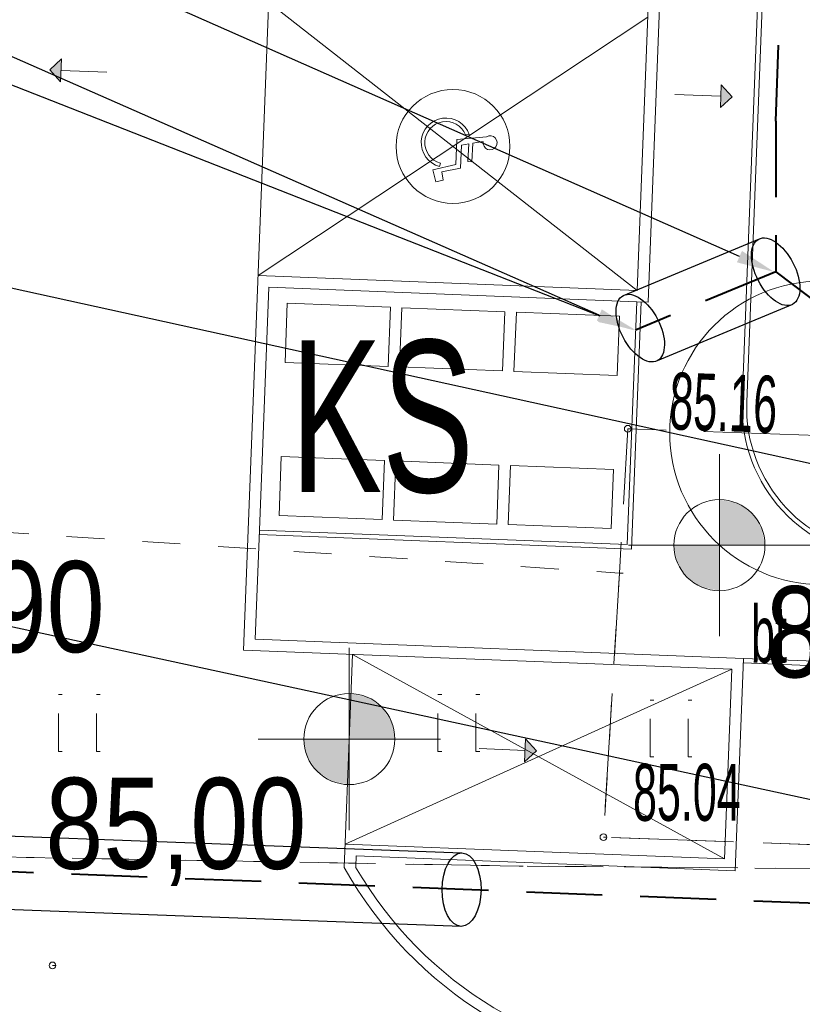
# Model space of a CAD drawing. Extents: x -198213 to 5540361, y 56395 to 5961443.
# Tile 13 of 76: x 5539560 to 5539570, y 5961317 to 5961329. Entities that reach past the tile are written whole.
import ezdxf
from ezdxf import colors
from ezdxf.entities.mleader import LeaderData, LeaderLine
from ezdxf.math import Vec2, Vec3

# ---------------------------------------------------------------- set-up
doc = ezdxf.new("R2010")
doc.units = 0
doc.header["$MEASUREMENT"] = 0
for name, pattern in [('Krawędzie ukryte', [150, 100, -50]), ('KRESKOWAX2', [1.5, 1, -0.5]), ('L_0_03', [1, 0.5, -0.5]), ('L_0_04', [1.5, 1, -0.5]), ('L_0_06', [2, 1.5, -0.5]), ('Przerywana', [320, 160, -160])]:
    doc.linetypes.add(name, pattern=pattern)
for name, color, linetype, lineweight in [('$ IE KABEL NN', 1, 'KRESKOWAX2', 40), ('$ IE RURY OSŁONOWE', 7, 'Continuous', 30), ('$ IE_OPISY', 7, 'Continuous', 25), ('0_Nr_Pióra__7', 8, 'Continuous', 13), ('Arch drogi_Nr_Pióra__21', 8, 'Continuous', 9), ('ARCH MAPA RUSINOWO_Nr_Pióra__58', 8, 'Continuous', 100), ('Arch opisy_Nr_Pióra__21', 8, 'Continuous', 9), ('arch spadki_Nr_Pióra__21', 8, 'Continuous', 9), ('Arch wykończenie_Nr_Pióra__46', 8, 'Continuous', 13), ('Arch wyposarzenie_Nr_Pióra__2', 8, 'Continuous', 13), ('Arch zieleń_Nr_Pióra__4', 8, 'Continuous', 9), ('INWENT RZĘDNE_Nr_Pióra__21', 8, 'Continuous', 9), ('obszar_utwardzony_Atr17_Nr_Pióra__7', 8, 'Continuous', 13), ('obszar_utwardzony_Nr_Pióra__7', 8, 'Continuous', 13), ('pikieta_sztuczna_Atr2_Nr_Pióra__7', 8, 'Continuous', 13), ('pikieta_sztuczna_Nr_Pióra__7', 8, 'Continuous', 13), ('plac_sportowy_Nr_Pióra__7', 8, 'Continuous', 13), ('trawnik_Nr_Pióra__7', 8, 'Continuous', 13)]:
    doc.layers.add(name, color=color, linetype=linetype, lineweight=lineweight)
doc.layers.add('arch spadki', color=8, linetype='Continuous')
doc.layers.add('INWENT RZĘDNE', color=8, linetype='Continuous')
doc.styles.add('1. Elektrobau_02.2024', font='romans.shx', dxfattribs={"width": 0.8, "oblique": 10})
doc.styles.add('GENERATED_STYLE_3', font='ARIALN.TTF')
doc.styles.add('GENERATED_STYLE_4', font='ARIALN.TTF')
doc.styles.add('GENERATED_STYLE_8', font='ARIALN.TTF')

# ---------------------------------------------------------------- blocks, each defined once
blk = doc.blocks.new('Linia_1', base_point=(-145157, 103141))
at = {"layer": 'arch spadki_Nr_Pióra__21', "linetype": 'Continuous'}
blk.add_hatch(color=256, dxfattribs=at).paths.add_polyline_path([(-144402, 103111), (-144558, 102967), (-144546, 103267)], flags=0)
for p, q in [((-144558, 102967), (-144546, 103267)), ((-144402, 103111), (-144546, 103267)), ((-145157, 103141), (-144552, 103117)), ((-144402, 103111), (-144558, 102967))]:
    blk.add_line(p, q, dxfattribs=at)
blk = doc.blocks.new('Linia_3', base_point=(-152641, 103433))
at = {"layer": 'arch spadki_Nr_Pióra__21', "linetype": 'Continuous'}
blk.add_hatch(color=256, dxfattribs=at).paths.add_polyline_path([(-153395, 103463), (-153240, 103607), (-153251, 103307)], flags=0)
for p, q in [((-153395, 103463), (-153240, 103607)), ((-153240, 103607), (-153251, 103307)), ((-153395, 103463), (-153251, 103307)), ((-152641, 103433), (-153246, 103457))]:
    blk.add_line(p, q, dxfattribs=at)
blk = doc.blocks.new('Linia_10', base_point=(-147736, 94523))
at = {"layer": 'arch spadki_Nr_Pióra__21', "linetype": 'Continuous'}
blk.add_hatch(color=256, dxfattribs=at).paths.add_polyline_path([(-146981, 94493), (-147137, 94349), (-147125, 94649)], flags=0)
for p, q in [((-147137, 94349), (-147125, 94649)), ((-146981, 94493), (-147125, 94649)), ((-147736, 94523), (-147131, 94499)), ((-146981, 94493), (-147137, 94349))]:
    blk.add_line(p, q, dxfattribs=at)
blk = doc.blocks.new('Koty wysokościowe_36', base_point=(-155684, 103808))
at = {"layer": 'INWENT RZĘDNE_Nr_Pióra__21', "linetype": 'Continuous'}
for points in [[(-155684, 103808), (-155084, 103808), (-155130, 104038), (-155260, 104233), (-155454, 104363), (-155684, 104408)], [(-155684, 103808), (-156284, 103808), (-156238, 103579), (-156108, 103384), (-155914, 103254), (-155684, 103208)]]:
    blk.add_hatch(color=256, dxfattribs=at).paths.add_polyline_path(points, flags=0)
for p, q in [((-155684, 102608), (-155684, 105008)), ((-156884, 103808), (-154484, 103808))]:
    blk.add_line(p, q, dxfattribs=at)
blk.add_circle((-155684, 103808), 600, dxfattribs=at)
at = {"layer": 'INWENT RZĘDNE_Nr_Pióra__21', "insert": (-155393, 105008), "char_height": 1200, "attachment_point": 7, "style": 'GENERATED_STYLE_3'}
blk.add_mtext('{85,00}', dxfattribs=at)
blk = doc.blocks.new('Koty wysokościowe_41', base_point=(-149447, 94648))
at = {"layer": 'INWENT RZĘDNE_Nr_Pióra__21', "linetype": 'Continuous'}
for points in [[(-149447, 94648), (-148847, 94648), (-148893, 94878), (-149023, 95072), (-149217, 95202), (-149447, 95248)], [(-149447, 94648), (-150047, 94648), (-150001, 94418), (-149871, 94224), (-149677, 94094), (-149447, 94048)]]:
    blk.add_hatch(color=256, dxfattribs=at).paths.add_polyline_path(points, flags=0)
for p, q in [((-149447, 93448), (-149447, 95848)), ((-150647, 94648), (-148247, 94648))]:
    blk.add_line(p, q, dxfattribs=at)
blk.add_circle((-149447, 94648), 600, dxfattribs=at)
at = {"layer": 'INWENT RZĘDNE_Nr_Pióra__21', "insert": (-153453, 92714), "char_height": 1200, "attachment_point": 7, "style": 'GENERATED_STYLE_3'}
blk.add_mtext('{85,00}', dxfattribs=at)
blk = doc.blocks.new('Koty wysokościowe_42', base_point=(-156402, 94369))
at = {"layer": 'INWENT RZĘDNE_Nr_Pióra__21', "linetype": 'Continuous'}
for points in [[(-156402, 94369), (-155802, 94369), (-155848, 94599), (-155978, 94794), (-156172, 94924), (-156402, 94969)], [(-156402, 94369), (-157002, 94369), (-156956, 94140), (-156826, 93945), (-156632, 93815), (-156402, 93769)]]:
    blk.add_hatch(color=256, dxfattribs=at).paths.add_polyline_path(points, flags=0)
for p, q in [((-156402, 93169), (-156402, 95569)), ((-157602, 94369), (-155202, 94369))]:
    blk.add_line(p, q, dxfattribs=at)
blk.add_circle((-156402, 94369), 600, dxfattribs=at)
at = {"layer": 'INWENT RZĘDNE_Nr_Pióra__21', "insert": (-156111, 95569), "char_height": 1200, "attachment_point": 7, "style": 'GENERATED_STYLE_3'}
blk.add_mtext('{84,90}', dxfattribs=at)
blk = doc.blocks.new('Koty wysokościowe_56', base_point=(-144570, 97203))
at = {"layer": 'INWENT RZĘDNE_Nr_Pióra__21', "linetype": 'Continuous'}
for points in [[(-144570, 97203), (-143970, 97203), (-144015, 97432), (-144145, 97627), (-144340, 97757), (-144570, 97803)], [(-144570, 97203), (-145170, 97203), (-145124, 96973), (-144994, 96778), (-144799, 96648), (-144570, 96603)]]:
    blk.add_hatch(color=256, dxfattribs=at).paths.add_polyline_path(points, flags=0)
for p, q in [((-144570, 96003), (-144570, 98403)), ((-145770, 97203), (-143370, 97203))]:
    blk.add_line(p, q, dxfattribs=at)
blk.add_circle((-144570, 97203), 600, dxfattribs=at)
at = {"layer": 'INWENT RZĘDNE_Nr_Pióra__21', "insert": (-143958, 95239), "char_height": 1200, "attachment_point": 7, "style": 'GENERATED_STYLE_3'}
blk.add_mtext('{85,03}', dxfattribs=at)

msp = doc.modelspace()

# ---------------------------------------------------------------- linework, layer by layer
at = {"layer": '$ IE KABEL NN'}
for points in [[(5539570.009, 5961328.163), (5539570.753, 5961347.486)], [(5539570.009, 5961328.163), (5539570.009, 5961326.179), (5539568.164, 5961325.411)], [(5539570.009, 5961326.179), (5539574.511, 5961322.766)], [(5539570.009, 5961326.179), (5539574.511, 5961322.766), (5539597.682, 5961321.859), (5539602.061, 5961325.81)], [(5539578.216, 5961317.554), (5539547.23, 5961318.774)]]:
    msp.add_lwpolyline(points, dxfattribs=at)
at = {"layer": '$ IE RURY OSŁONOWE'}
for points in [[(5539568.002, 5961325.866), (5539569.796, 5961326.614)], [(5539570.231, 5961325.749), (5539568.448, 5961325.007)], [(5539555.745, 5961318.901), (5539565.875, 5961318.523)], [(5539565.866, 5961317.555), (5539555.736, 5961317.933)]]:
    msp.add_lwpolyline(points, dxfattribs=at)
for centre, major_axis in [((5539570.009, 5961326.179), (-0.223, 0.43)), ((5539568.225, 5961325.436), (-0.223, 0.43)), ((5539565.87, 5961318.039), (0.004, 0.484))]:
    msp.add_ellipse(centre, major_axis=major_axis, ratio=0.529412, dxfattribs=at)
at = {"layer": '0_Nr_Pióra__7', "linetype": 'Continuous'}
for p, q in [((5539568.06, 5961324.11), (5539568.11, 5961324.11)), ((5539568.06, 5961324.11), (5539568.11, 5961324.11)), ((5539567.95, 5961322.21), (5539568, 5961322.21)), ((5539560.559, 5961320.609), (5539560.609, 5961320.609)), ((5539561.059, 5961320.609), (5539561.109, 5961320.609)), ((5539565.559, 5961320.609), (5539565.609, 5961320.609)), ((5539566.059, 5961320.609), (5539566.109, 5961320.609)), ((5539568.354, 5961320.537), (5539568.404, 5961320.537)), ((5539568.854, 5961320.537), (5539568.904, 5961320.537)), ((5539560.559, 5961319.859), (5539560.609, 5961319.859)), ((5539561.059, 5961319.859), (5539561.109, 5961319.859)), ((5539565.559, 5961319.859), (5539565.609, 5961319.859)), ((5539566.059, 5961319.859), (5539566.109, 5961319.859)), ((5539568.354, 5961319.787), (5539568.404, 5961319.787)), ((5539568.854, 5961319.787), (5539568.904, 5961319.787)), ((5539567.74, 5961318.73), (5539567.79, 5961318.73)), ((5539567.74, 5961318.73), (5539567.79, 5961318.73)), ((5539566.63, 5961318.35), (5539566.68, 5961318.35)), ((5539560.48, 5961317.04), (5539560.53, 5961317.04))]:
    msp.add_line(p, q, dxfattribs=at)
at = {"layer": 'Arch drogi_Nr_Pióra__21', "linetype": 'Continuous'}
for p, q in [((5539564.25, 5961353.309), (5539562.995, 5961321.193)), ((5539569.402, 5961353.257), (5539568.328, 5961325.778)), ((5539569.247, 5961353.113), (5539568.184, 5961325.934)), ((5539569.834, 5961331.274), (5539569.568, 5961324.469)), ((5539569.892, 5961331.211), (5539569.628, 5961324.466)), ((5539568.184, 5961325.934), (5539563.188, 5961326.129)), ((5539568.238, 5961325.782), (5539568.111, 5961322.524)), ((5539568.328, 5961325.778), (5539568.178, 5961325.784)), ((5539563.207, 5961322.776), (5539563.151, 5961321.337)), ((5539568.111, 5961322.524), (5539563.205, 5961322.716)), ((5539569.586, 5961321.086), (5539563.151, 5961321.337)), ((5539569.43, 5961320.942), (5539562.995, 5961321.193)), ((5539564.434, 5961321.137), (5539564.337, 5961318.659)), ((5539569.586, 5961321.086), (5539569.477, 5961318.288)), ((5539578.637, 5961320.672), (5539569.584, 5961321.026)), ((5539578.699, 5961320.729), (5539569.586, 5961321.086)), ((5539569.43, 5961320.942), (5539569.333, 5961318.443)), ((5539564.337, 5961318.659), (5539564.324, 5961318.331)), ((5539569.333, 5961318.443), (5539564.336, 5961318.639)), ((5539564.48, 5961318.483), (5539564.475, 5961318.338)), ((5539569.477, 5961318.288), (5539564.48, 5961318.483))]:
    msp.add_line(p, q, dxfattribs=at)
at = {"layer": 'Arch drogi_Nr_Pióra__21', "linetype": 'Przerywana'}
for p, q in [((5539568.184, 5961325.934), (5539563.329, 5961329.727)), ((5539568.325, 5961329.531), (5539563.188, 5961326.129)), ((5539564.434, 5961321.137), (5539569.333, 5961318.443)), ((5539564.336, 5961318.639), (5539569.43, 5961320.942))]:
    msp.add_line(p, q, dxfattribs=at)
at = {"layer": 'Arch drogi_Nr_Pióra__21', "linetype": 'Continuous'}
for centre, radius, start, end in [((5539571.567, 5961324.391), 2, 177.7616, 267.7616), ((5539571.567, 5961324.391), 1.94, 177.7616, 267.7616), ((5539569.009, 5961320.952), 5.368, 209.221, 267.5587), ((5539568.99, 5961320.952), 5.218, 210.0738, 267.7616)]:
    msp.add_arc(centre, radius, start, end, dxfattribs=at)
at = {"layer": 'Arch opisy_Nr_Pióra__21', "linetype": 'Krawędzie ukryte'}
msp.add_circle((5539565.757, 5961327.83), 0.75, dxfattribs=at)
at = {"layer": 'Arch wykończenie_Nr_Pióra__46', "linetype": 'Continuous'}
for p, q in [((5539563.332, 5961325.974), (5539563.207, 5961322.776)), ((5539568.178, 5961325.784), (5539563.332, 5961325.974)), ((5539563.544, 5961324.985), (5539563.574, 5961325.764)), ((5539563.574, 5961325.764), (5539564.933, 5961325.711)), ((5539564.933, 5961325.711), (5539564.903, 5961324.931)), ((5539565.053, 5961324.926), (5539565.083, 5961325.705)), ((5539565.083, 5961325.705), (5539566.442, 5961325.652)), ((5539568.053, 5961322.587), (5539568.178, 5961325.784)), ((5539566.442, 5961325.652), (5539566.411, 5961324.872)), ((5539566.561, 5961324.867), (5539566.592, 5961325.646)), ((5539566.592, 5961325.646), (5539567.951, 5961325.593)), ((5539567.951, 5961325.593), (5539567.92, 5961324.813)), ((5539564.903, 5961324.931), (5539563.544, 5961324.985)), ((5539566.411, 5961324.872), (5539565.053, 5961324.926)), ((5539567.92, 5961324.813), (5539566.561, 5961324.867)), ((5539563.495, 5961323.745), (5539563.465, 5961322.966)), ((5539564.854, 5961323.692), (5539563.495, 5961323.745)), ((5539564.824, 5961322.913), (5539564.854, 5961323.692)), ((5539565.004, 5961323.686), (5539564.974, 5961322.907)), ((5539566.363, 5961323.633), (5539565.004, 5961323.686)), ((5539566.333, 5961322.854), (5539566.363, 5961323.633)), ((5539566.513, 5961323.628), (5539566.482, 5961322.848)), ((5539567.872, 5961323.574), (5539566.513, 5961323.628)), ((5539567.841, 5961322.795), (5539567.872, 5961323.574)), ((5539563.465, 5961322.966), (5539564.824, 5961322.913)), ((5539564.974, 5961322.907), (5539566.333, 5961322.854)), ((5539566.482, 5961322.848), (5539567.841, 5961322.795)), ((5539563.207, 5961322.776), (5539568.053, 5961322.587))]:
    msp.add_line(p, q, dxfattribs=at)
at = {"layer": 'Arch wyposarzenie_Nr_Pióra__2', "linetype": 'Continuous'}
for p, q in [((5539565.808, 5961327.92), (5539565.794, 5961327.59)), ((5539566.199, 5961327.957), (5539565.808, 5961327.92)), ((5539565.971, 5961327.987), (5539565.923, 5961327.982)), ((5539566.007, 5961327.628), (5539566.017, 5961327.871)), ((5539566.017, 5961327.871), (5539566.153, 5961327.893)), ((5539565.855, 5961327.544), (5539565.868, 5961327.846)), ((5539565.868, 5961327.846), (5539565.964, 5961327.862)), ((5539565.964, 5961327.862), (5539565.954, 5961327.63)), ((5539565.954, 5961327.63), (5539566.007, 5961327.628)), ((5539565.794, 5961327.59), (5539565.492, 5961327.52)), ((5539565.492, 5961327.52), (5539565.532, 5961327.364)), ((5539565.58, 5961327.565), (5539565.592, 5961327.61)), ((5539565.608, 5961327.493), (5539565.855, 5961327.544)), ((5539565.627, 5961327.384), (5539565.608, 5961327.493)), ((5539565.532, 5961327.364), (5539565.627, 5961327.384))]:
    msp.add_line(p, q, dxfattribs=at)
for centre, major_axis, start_param, end_param in [((5539565.664, 5961327.879), (-0.013, -0.325), 1.947533, 6.059917), ((5539565.664, 5961327.879), (-0.011, -0.278), 1.989195, 6.059917), ((5539566.247, 5961327.877), (-0.0036, -0.0928), 4.583801, 10.008202)]:
    msp.add_ellipse(centre, major_axis=major_axis, ratio=0.999933, start_param=start_param, end_param=end_param, dxfattribs=at)
at = {"layer": 'Arch zieleń_Nr_Pióra__4', "linetype": 'Continuous'}
msp.add_circle((5539570.613, 5961324.058), 2, dxfattribs=at)
at = {"layer": 'obszar_utwardzony_Nr_Pióra__7', "linetype": 'L_0_06', "flags": 128}
msp.add_lwpolyline([(5539572.12, 5961323.97), (5539572.06, 5961321.98), (5539571.95, 5961318.58), (5539567.74, 5961318.73), (5539567.95, 5961322.21), (5539568.06, 5961324.11)], close=True, dxfattribs=at)
at = {"layer": 'pikieta_sztuczna_Nr_Pióra__7', "linetype": 'Continuous'}
for centre in [(5539568.06, 5961324.11), (5539568.06, 5961324.11), (5539567.74, 5961318.73), (5539560.48, 5961317.04)]:
    msp.add_circle(centre, 0.045, dxfattribs=at)
at = {"layer": 'plac_sportowy_Nr_Pióra__7', "linetype": 'L_0_04', "flags": 128}
msp.add_lwpolyline([(5539547.69, 5961311.76), (5539547.85, 5961313.02), (5539548.08, 5961317.05), (5539548.19, 5961318.69), (5539553.96, 5961318.57), (5539566.63, 5961318.35), (5539577.2, 5961318.26), (5539578.89, 5961318.3), (5539589.29, 5961318.26), (5539587.6, 5961310.7), (5539586.41, 5961297.98), (5539585.4, 5961283.36), (5539561.05, 5961283.75), (5539545.65, 5961284.02), (5539546.4, 5961294.88), (5539546.9, 5961301.69), (5539547.46, 5961306.59)], close=True, dxfattribs=at)
at = {"layer": 'trawnik_Nr_Pióra__7', "linetype": 'L_0_03', "flags": 128}
msp.add_lwpolyline([(5539566.63, 5961318.35), (5539553.96, 5961318.57), (5539554.96, 5961323.07), (5539567.95, 5961322.21), (5539567.74, 5961318.73), (5539571.95, 5961318.58), (5539572.06, 5961321.98), (5539576.39, 5961321.74), (5539577.2, 5961318.26)], close=True, dxfattribs=at)
for points in [[(5539560.559, 5961319.859), (5539560.559, 5961320.609)], [(5539561.059, 5961319.859), (5539561.059, 5961320.609)], [(5539565.559, 5961319.859), (5539565.559, 5961320.609)], [(5539566.059, 5961319.859), (5539566.059, 5961320.609)], [(5539568.354, 5961319.787), (5539568.354, 5961320.537)], [(5539568.854, 5961319.787), (5539568.854, 5961320.537)]]:
    msp.add_lwpolyline(points, dxfattribs=at)

# ---------------------------------------------------------------- block references
at = {"layer": 'arch spadki', "linetype": 'Continuous', "xscale": 0.001, "yscale": 0.001, "zscale": 0.001}
for name, p in [('Linia_3', (5539561.197, 5961328.808)), ('Linia_1', (5539568.681, 5961328.515)), ('Linia_10', (5539566.102, 5961319.898))]:
    msp.add_blockref(name, p, dxfattribs=at)
at = {"layer": 'INWENT RZĘDNE', "xscale": 0.001, "yscale": 0.001, "zscale": 0.001}
for name, p in [('Koty wysokościowe_36', (5539558.154, 5961329.183)), ('Koty wysokościowe_56', (5539569.268, 5961322.577)), ('Koty wysokościowe_42', (5539557.436, 5961319.744)), ('Koty wysokościowe_41', (5539564.391, 5961320.023))]:
    msp.add_blockref(name, p, dxfattribs=at)

# ---------------------------------------------------------------- texts
at = {"layer": 'ARCH MAPA RUSINOWO_Nr_Pióra__58', "linetype": 'Continuous', "insert": (5539563.616, 5961325.276), "char_height": 2, "attachment_point": 1, "style": 'GENERATED_STYLE_4'}
msp.add_mtext('{\\W0.790000x;KS}', dxfattribs=at)
at = {"layer": 'obszar_utwardzony_Atr17_Nr_Pióra__7', "linetype": 'Continuous', "insert": (5539569.684, 5961321.781), "char_height": 0.75, "attachment_point": 1, "style": 'GENERATED_STYLE_8'}
msp.add_mtext('{\\W0.660000x;bt}', dxfattribs=at)
at = {"layer": 'pikieta_sztuczna_Atr2_Nr_Pióra__7', "linetype": 'Continuous', "insert": (5539568.625, 5961324.854), "char_height": 0.75, "attachment_point": 1, "rotation": 358, "style": 'GENERATED_STYLE_8'}
msp.add_mtext('{\\W0.660000x;85.16}', dxfattribs=at)
at = {"layer": 'pikieta_sztuczna_Atr2_Nr_Pióra__7', "linetype": 'Continuous', "insert": (5539568.129, 5961319.696), "char_height": 0.75, "attachment_point": 1, "style": 'GENERATED_STYLE_8'}
msp.add_mtext('{\\W0.660000x;85.04}', dxfattribs=at)

# ---------------------------------------------------------------- leaders
at = {"layer": '$ IE_OPISY'}
ml = msp.add_multileader_mtext('Standard', dxfattribs=at)
ml.set_content('E9', color=7, style='1. Elektrobau_02.2024')
ml.set_leader_properties(linetype='ByLayer', lineweight=-1)
ml.build(insert=Vec2(0, 0))
ml.multileader.update_dxf_attribs({"text_left_attachment_type": 6, "text_right_attachment_type": 6, "dogleg_length": 1.152, "arrow_head_size": 0.5})
ctx = ml.context
ctx.base_point, ctx.char_height, ctx.arrow_head_size, ctx.landing_gap_size, ctx.plane_origin = Vec3(5539519.453, 5961347.242), 1, 0.5, 0.09, Vec3(5539566.437, 5961180.955)
ctx.left_attachment, ctx.right_attachment, ctx.text_align_type, ctx.attachment_type = 6, 6, 2, 2
notes = []
notes.append((ctx, [(0, (1, 1, 0), (5539522.331, 5961347.242), (-1, 0), 1.152, [(0, [(5539569.989, 5961326.176)], 0, [])])]))
ctx.mtext.insert, ctx.mtext.width, ctx.mtext.alignment, ctx.mtext.flow_direction = Vec3(5539521.089, 5961348.442), 1.43336, 3, 5
ml = msp.add_multileader_mtext('Standard', dxfattribs=at)
ml.set_content('\\Q10;\\W0.8;E10', color=7, style='1. Elektrobau_02.2024')
ml.set_leader_properties(linetype='ByLayer', lineweight=-1)
ml.build(insert=Vec2(0, 0))
ml.multileader.update_dxf_attribs({"text_left_attachment_type": 6, "text_right_attachment_type": 6, "dogleg_length": 1.152, "arrow_head_size": 0.5})
ctx = ml.context
ctx.base_point, ctx.char_height, ctx.arrow_head_size, ctx.landing_gap_size, ctx.plane_origin = Vec3(5539519.021, 5961345.44), 1, 0.5, 0.09, Vec3(5539564.592, 5961180.186)
ctx.left_attachment, ctx.right_attachment, ctx.text_align_type, ctx.attachment_type = 6, 6, 2, 2
notes.append((ctx, [(0, (1, 1, 0), (5539522.515, 5961345.44), (-1, 0), 1.152, [(0, [(5539568.143, 5961325.408)], 0, [])])]))
ctx.mtext.insert, ctx.mtext.width, ctx.mtext.alignment, ctx.mtext.flow_direction = Vec3(5539521.273, 5961346.64), 1, 3, 5
ml = msp.add_multileader_mtext('Standard', dxfattribs=at)
ml.set_content('\\Q10;\\W0.8;{\\A1;Proj. YKY 3x1,5mm2}\\Poświetlenie KS ', color=7, style='1. Elektrobau_02.2024')
ml.set_leader_properties(linetype='ByLayer', lineweight=-1)
ml.build(insert=Vec2(0, 0))
ml.multileader.update_dxf_attribs({"text_left_attachment_type": 6, "text_right_attachment_type": 6, "dogleg_length": 1.152, "arrow_head_size": 0.5})
ctx = ml.context
ctx.base_point, ctx.char_height, ctx.arrow_head_size, ctx.landing_gap_size, ctx.plane_origin = Vec3(5539509.054, 5961343.091), 1, 0.5, 0.09, Vec3(5539574.581, 5961326.13)
ctx.left_attachment, ctx.right_attachment = 6, 6
notes.append((ctx, [(0, (1, 1, 0), (5539523.138, 5961343.091), (-1, 0), 1.152, [(0, [(5539568.164, 5961325.411)], 0, [])])]))
ctx.mtext.insert, ctx.mtext.width, ctx.mtext.defined_height, ctx.mtext.flow_direction = Vec3(5539509.144, 5961344.291), 37.49114, 6.767, 5
ml = msp.add_multileader_mtext('Standard', dxfattribs=at)
ml.set_content('E11', color=7, style='1. Elektrobau_02.2024')
ml.set_leader_properties(linetype='ByLayer', lineweight=-1)
ml.build(insert=Vec2(0, 0))
ml.multileader.update_dxf_attribs({"text_left_attachment_type": 6, "text_right_attachment_type": 6, "dogleg_length": 1.152, "arrow_head_size": 0.5})
ctx = ml.context
ctx.base_point, ctx.char_height, ctx.arrow_head_size, ctx.landing_gap_size, ctx.plane_origin = Vec3(5539520.483, 5961333.851), 1, 0.5, 0.09, Vec3(5539570.965, 5961177.542)
ctx.left_attachment, ctx.right_attachment, ctx.text_align_type, ctx.attachment_type = 6, 6, 2, 2
notes.append((ctx, [(0, (1, 1, 0), (5539523.983, 5961333.851), (-1, 0), 1.152, [(0, [(5539574.517, 5961322.763)], 0, [])])]))
ctx.mtext.insert, ctx.mtext.width, ctx.mtext.alignment, ctx.mtext.flow_direction = Vec3(5539522.741, 5961335.051), 1.43336, 3, 5
ml = msp.add_multileader_mtext('Standard', dxfattribs=at)
ml.set_content('E13', color=7, style='1. Elektrobau_02.2024')
ml.set_leader_properties(linetype='ByLayer', lineweight=-1)
ml.build(insert=Vec2(0, 0))
ml.multileader.update_dxf_attribs({"text_left_attachment_type": 6, "text_right_attachment_type": 6, "dogleg_length": 1.152, "arrow_head_size": 0.5})
ctx = ml.context
ctx.base_point, ctx.char_height, ctx.arrow_head_size, ctx.landing_gap_size, ctx.plane_origin = Vec3(5539520.184, 5961329.327), 1, 0.5, 0.09, Vec3(5539574.644, 5961172.33)
ctx.left_attachment, ctx.right_attachment, ctx.text_align_type, ctx.attachment_type = 6, 6, 2, 2
notes.append((ctx, [(0, (1, 1, 0), (5539523.742, 5961329.327), (-1, 0), 1.152, [(0, [(5539578.196, 5961317.551)], 0, [])])]))
ctx.mtext.insert, ctx.mtext.width, ctx.mtext.alignment, ctx.mtext.flow_direction = Vec3(5539522.5, 5961330.527), 1.43336, 3, 5
for ctx, leaders in notes:
    for number, flags, end, landing, length, lines in leaders:
        leader = LeaderData()
        leader.index, (leader.has_last_leader_line, leader.has_dogleg_vector, leader.attachment_direction) = number, flags
        leader.last_leader_point, leader.dogleg_vector, leader.dogleg_length = Vec3(end), Vec3(landing), length
        for number, points, colour, breaks in lines:
            line = LeaderLine()
            line.index, line.vertices, line.color, line.breaks = number, Vec3.list(points), colors.encode_raw_color(colour), breaks
            leader.lines.append(line)
        ctx.leaders.append(leader)

doc.saveas('drawing.dxf')
